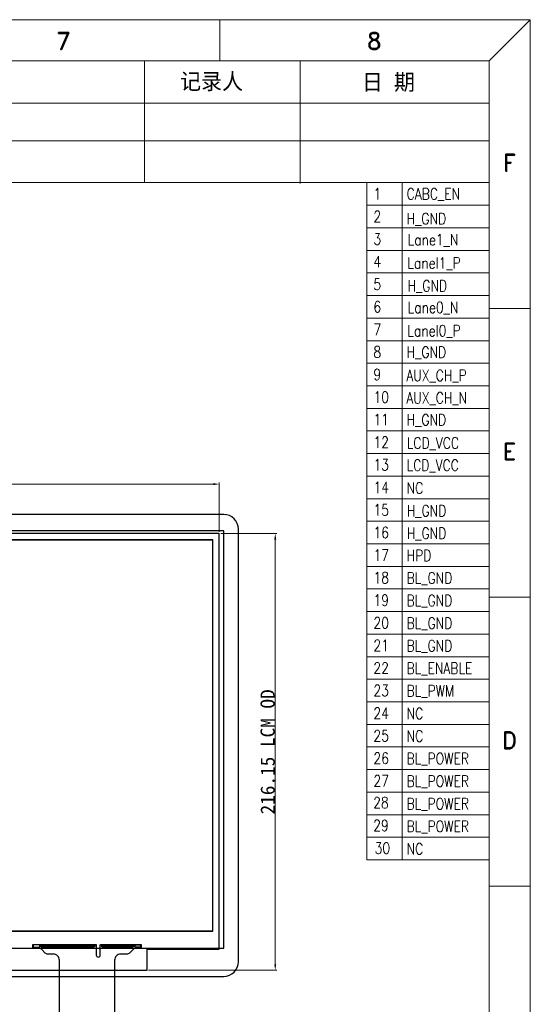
# Model space of a CAD drawing. Header units: millimetres. Extents: x 1213 to 2428, y 1034 to 1891.
# Tile 14 of 14: x 2176 to 2428, y 1404 to 1891. Entities that reach past the tile are written whole.
import ezdxf
from ezdxf.enums import TextEntityAlignment as Align

# ---------------------------------------------------------------- set-up
doc = ezdxf.new("R2010")
doc.units = ezdxf.units.MM
doc.styles.get("Standard").update_dxf_attribs({"font": 'txt', "bigfont": 'gbcbig.shx'})
doc.styles.add('TXDT300A-S2(TP)$0$STANDARD', font='txt')
doc.styles.add('TXT', font='romand.shx', dxfattribs={"width": 0.8, "height": 1.2})
doc.styles.add('宋体', font='txt')
doc.dimstyles.new('ISO-25$0', dxfattribs={"dimtxt": 7, "dimasz": 3, "dimexe": 0.8, "dimexo": 0.8, "dimgap": 0.2, "dimtad": 1, "dimzin": 1, "dimdsep": 46, "dimtxsty": '宋体', "dimcen": 3, "dimclrd": 256, "dimclre": 256, "dimadec": 0, "dimazin": 0, "dimtfac": 1, "dimtofl": 0, "dimtmove": 0, "dimatfit": 3, "dimfxl": 0.8, "dimtolj": 1, "dimlwd": 0, "dimlwe": 0, "dimarcsym": 0})

# ---------------------------------------------------------------- blocks, each defined once
blk = doc.blocks.new('*D42')
at = {"lineweight": 0, "transparency": 16777216}
for p, q in [((1528.42, 1044.85), (1528.42, 1069.29)), ((1531.42, 1068.49), (1876.08, 1068.49)), ((1879.08, 1044.85), (1879.08, 1069.29))]:
    blk.add_line(p, q, dxfattribs=at)
at = {"transparency": 16777216}
for points in [[(1531.42, 1068.99), (1531.42, 1067.99), (1528.42, 1068.49)], [(1876.08, 1068.99), (1876.08, 1067.99), (1879.08, 1068.49)]]:
    blk.add_solid(points, dxfattribs=at)
at = {"layer": 'Defpoints', "color": 0, "transparency": 16777216}
for p in [(1879.08, 1068.49), (1528.42, 1044.05), (1879.08, 1044.05)]:
    blk.add_point(p, dxfattribs=at)
at = {"transparency": 16777216, "insert": (1703.75, 1072.21), "char_height": 7, "attachment_point": 5, "style": '宋体'}
blk.add_mtext('\\A1;350.66 LCM OD', dxfattribs=at)
blk = doc.blocks.new('*D43')
at = {"lineweight": 0, "transparency": 16777216}
for p, q in [((1879.88, 1044.05), (1907.55, 1044.05)), ((1906.75, 830.9), (1906.75, 1041.05)), ((1844.11, 827.9), (1907.55, 827.9))]:
    blk.add_line(p, q, dxfattribs=at)
at = {"transparency": 16777216}
for points in [[(1906.25, 1041.05), (1907.25, 1041.05), (1906.75, 1044.05)], [(1906.25, 830.9), (1907.25, 830.9), (1906.75, 827.9)]]:
    blk.add_solid(points, dxfattribs=at)
at = {"layer": 'Defpoints', "color": 0, "transparency": 16777216}
for p in [(1879.08, 1044.05), (1906.75, 1044.05), (1843.31, 827.9)]:
    blk.add_point(p, dxfattribs=at)
at = {"transparency": 16777216, "insert": (1903.03, 935.98), "char_height": 7, "attachment_point": 5, "rotation": 90, "style": '宋体'}
blk.add_mtext('\\A1;216.15 LCM OD', dxfattribs=at)
blk = doc.blocks.new('1')
for points in [[(1781.17, 1522.31), (1781.17, 1532.68), (1745.4, 1532.68), (1745.4, 1738.46), (2096.06, 1738.46), (2096.06, 1532.68), (2061.48, 1532.68), (2061.48, 1522.31)], [(1748.65, 1735.21), (2092.77, 1735.21), (2092.77, 1541.74), (1748.65, 1541.74)]]:
    blk.add_lwpolyline(points, close=True)
blk = doc.blocks.new('2')
at = {"color": 0, "lineweight": 0}
for p, q in [((1952.075, 1217.685), (1952.075, 882.533)), ((1952.075, 1217.685), (2012.545, 1217.685)), ((1962.009, 1217.685), (2012.545, 1217.685)), ((1969.531, 1217.685), (1969.531, 882.533)), ((1952.075, 1206.513), (2012.545, 1206.513)), ((1952.075, 1195.341), (2012.545, 1195.341)), ((1952.075, 1184.17), (2012.545, 1184.17)), ((1952.075, 1172.998), (2012.545, 1172.998)), ((1952.075, 1161.826), (2012.545, 1161.826)), ((1952.075, 1150.654), (2012.545, 1150.654)), ((1952.075, 1139.483), (2012.545, 1139.483)), ((1952.075, 1128.311), (2012.545, 1128.311)), ((1952.075, 1117.139), (2012.545, 1117.139)), ((1952.075, 1105.968), (2012.545, 1105.968)), ((1952.075, 1094.796), (2012.545, 1094.796)), ((1952.075, 1083.624), (2012.545, 1083.624)), ((1952.075, 1072.452), (2012.545, 1072.452)), ((1952.075, 1061.281), (2012.545, 1061.281)), ((1952.075, 1050.109), (2012.545, 1050.109)), ((1952.075, 1038.937), (2012.545, 1038.937)), ((1952.075, 1027.765), (2012.545, 1027.765)), ((1952.075, 1016.594), (2012.545, 1016.594)), ((1952.075, 1005.422), (2012.545, 1005.422)), ((1952.075, 994.25), (2012.545, 994.25)), ((1952.075, 983.079), (2012.545, 983.079)), ((1952.075, 971.907), (2012.545, 971.907)), ((1952.075, 960.735), (2012.545, 960.735)), ((1952.075, 949.563), (2012.545, 949.563)), ((1952.075, 938.392), (2012.545, 938.392)), ((1952.075, 927.22), (2012.545, 927.22)), ((1952.075, 916.048), (2012.545, 916.048)), ((1952.075, 904.876), (2012.545, 904.876)), ((1952.075, 893.705), (2012.545, 893.705)), ((1952.075, 882.533), (2012.545, 882.533))]:
    blk.add_line(p, q, dxfattribs=at)
at = {"color": 0, "linetype": 'Continuous', "lineweight": 0}
for p, q in [((1974.77, 1217.685), (2012.545, 1217.685)), ((2012.545, 1217.685), (2012.545, 900.173)), ((2012.545, 1028.388), (2012.545, 882.533))]:
    blk.add_line(p, q, dxfattribs=at)
at = {"color": 0, "lineweight": 0}
for points in [[(818.015, 440.762), (2032.964, 440.762), (2032.964, 1298.343), (818.015, 1298.343)], [(838.434, 461.181), (838.434, 1277.925), (2012.545, 1277.925), (2012.545, 461.181)]]:
    blk.add_lwpolyline(points, close=True, dxfattribs=at)
for points in [[(1879.272, 1298.343), (1879.272, 1277.925)], [(2012.545, 1277.925), (2032.964, 1298.343)], [(1842.032, 1217.685), (1842.032, 1277.925)], [(1919.062, 1217.277), (1919.062, 1277.925)], [(1318.211, 1257.081), (2012.545, 1257.081)], [(1318.211, 1238.397), (2012.545, 1238.397)], [(838.434, 1217.685), (2012.545, 1217.685)], [(2012.545, 1155.413), (2032.964, 1155.413)], [(2012.545, 1012.483), (2032.964, 1012.483)], [(2012.545, 869.553), (2032.964, 869.553)]]:
    blk.add_lwpolyline(points, dxfattribs=at)
at = {"color": 0, "linetype": 'Continuous'}
blk.add_lwpolyline([(1881.281, 1053.469), (1526.261, 1053.469, 0.4142136), (1519.021, 1046.229), (1519.021, 832.109, 0.4142136), (1526.261, 824.869), (1881.281, 824.869, 0.4142136), (1888.521, 832.109), (1888.521, 1046.229, 0.4142136)], format="xyb", close=True, dxfattribs=at)
for points in [[(1881.341, 1045.322), (1521.851, 1045.322), (1521.851, 838.902), (1881.341, 838.902)], [(1875.886, 1040.839), (1531.656, 1040.839), (1531.656, 847.299), (1875.886, 847.299)]]:
    blk.add_lwpolyline(points, close=True, dxfattribs=at)
at = {"color": 0}
blk.add_lwpolyline([(1799.943, 779.691), (1799.943, 832.852, 0.4142136), (1796.943, 835.852), (1794.336, 835.852, -0.1976223), (1792.929, 836.43), (1791.028, 838.312, 0.1976223), (1790.325, 838.602), (1786.934, 838.602, -0.4142136), (1786.734, 838.802), (1786.734, 840.502, -0.4142136), (1786.934, 840.702), (1817.893, 840.702, -0.4142136), (1818.193, 840.402), (1818.193, 835.437, 0.4142136), (1819.193, 834.437), (1819.193, 834.437, 0.4142136), (1820.193, 835.437), (1820.193, 840.402, -0.4142136), (1820.493, 840.702), (1840.252, 840.702, -0.4142136), (1840.452, 840.502), (1840.452, 838.902, -0.4142136), (1840.152, 838.602), (1837.264, 838.602, 0.1986079), (1836.557, 838.31), (1834.679, 836.436, -0.1986079), (1833.267, 835.852), (1830.243, 835.852, 0.4142136), (1827.243, 832.852), (1827.243, 779.915, 0.1608574)], format="xyb", dxfattribs=at)
for points in [[(1787.084, 840.602), (1790.084, 840.602), (1790.084, 839.102), (1787.084, 839.102)], [(1790.084, 840.602), (1790.084, 839.102), (1787.084, 839.102), (1787.084, 840.602)], [(1791.988, 840.552), (1792.288, 840.552), (1792.288, 839.152), (1791.988, 839.152)], [(1792.588, 840.552), (1792.888, 840.552), (1792.888, 839.152), (1792.588, 839.152)], [(1793.188, 840.552), (1793.488, 840.552), (1793.488, 839.152), (1793.188, 839.152)], [(1793.788, 840.552), (1794.088, 840.552), (1794.088, 839.152), (1793.788, 839.152)], [(1794.388, 840.552), (1794.688, 840.552), (1794.688, 839.152), (1794.388, 839.152)], [(1794.988, 840.552), (1795.288, 840.552), (1795.288, 839.152), (1794.988, 839.152)], [(1795.588, 840.552), (1795.888, 840.552), (1795.888, 839.152), (1795.588, 839.152)], [(1796.188, 840.552), (1796.488, 840.552), (1796.488, 839.152), (1796.188, 839.152)], [(1796.788, 840.552), (1797.088, 840.552), (1797.088, 839.152), (1796.788, 839.152)], [(1797.388, 840.552), (1797.688, 840.552), (1797.688, 839.152), (1797.388, 839.152)], [(1797.988, 840.552), (1798.288, 840.552), (1798.288, 839.152), (1797.988, 839.152)], [(1798.588, 840.552), (1798.888, 840.552), (1798.888, 839.152), (1798.588, 839.152)], [(1799.188, 840.552), (1799.488, 840.552), (1799.488, 839.152), (1799.188, 839.152)], [(1799.788, 840.552), (1800.088, 840.552), (1800.088, 839.152), (1799.788, 839.152)], [(1800.388, 840.552), (1800.688, 840.552), (1800.688, 839.152), (1800.388, 839.152)], [(1800.988, 840.552), (1801.288, 840.552), (1801.288, 839.152), (1800.988, 839.152)], [(1801.588, 840.552), (1801.888, 840.552), (1801.888, 839.152), (1801.588, 839.152)], [(1802.188, 840.552), (1802.488, 840.552), (1802.488, 839.152), (1802.188, 839.152)], [(1802.788, 840.552), (1803.088, 840.552), (1803.088, 839.152), (1802.788, 839.152)], [(1803.388, 840.552), (1803.688, 840.552), (1803.688, 839.152), (1803.388, 839.152)], [(1803.988, 840.552), (1804.288, 840.552), (1804.288, 839.152), (1803.988, 839.152)], [(1804.588, 840.552), (1804.888, 840.552), (1804.888, 839.152), (1804.588, 839.152)], [(1805.188, 840.552), (1805.488, 840.552), (1805.488, 839.152), (1805.188, 839.152)], [(1805.788, 840.552), (1806.088, 840.552), (1806.088, 839.152), (1805.788, 839.152)], [(1806.388, 840.552), (1806.688, 840.552), (1806.688, 839.152), (1806.388, 839.152)], [(1806.988, 840.552), (1807.288, 840.552), (1807.288, 839.152), (1806.988, 839.152)], [(1807.588, 840.552), (1807.888, 840.552), (1807.888, 839.152), (1807.588, 839.152)], [(1808.188, 840.552), (1808.488, 840.552), (1808.488, 839.152), (1808.188, 839.152)], [(1808.788, 840.552), (1809.088, 840.552), (1809.088, 839.152), (1808.788, 839.152)], [(1809.388, 840.552), (1809.688, 840.552), (1809.688, 839.152), (1809.388, 839.152)], [(1809.988, 840.552), (1810.288, 840.552), (1810.288, 839.152), (1809.988, 839.152)], [(1810.588, 840.552), (1810.888, 840.552), (1810.888, 839.152), (1810.588, 839.152)], [(1811.188, 840.552), (1811.488, 840.552), (1811.488, 839.152), (1811.188, 839.152)], [(1811.788, 840.552), (1812.088, 840.552), (1812.088, 839.152), (1811.788, 839.152)], [(1812.388, 840.552), (1812.688, 840.552), (1812.688, 839.152), (1812.388, 839.152)], [(1812.988, 840.552), (1813.288, 840.552), (1813.288, 839.152), (1812.988, 839.152)], [(1813.588, 840.552), (1813.888, 840.552), (1813.888, 839.152), (1813.588, 839.152)], [(1814.188, 840.552), (1814.488, 840.552), (1814.488, 839.152), (1814.188, 839.152)], [(1814.788, 840.552), (1815.088, 840.552), (1815.088, 839.152), (1814.788, 839.152)], [(1815.388, 840.552), (1815.688, 840.552), (1815.688, 839.152), (1815.388, 839.152)], [(1815.988, 840.552), (1816.288, 840.552), (1816.288, 839.152), (1815.988, 839.152)], [(1822.398, 840.552), (1822.098, 840.552), (1822.098, 839.152), (1822.398, 839.152)], [(1822.998, 840.552), (1822.698, 840.552), (1822.698, 839.152), (1822.998, 839.152)], [(1823.598, 840.552), (1823.298, 840.552), (1823.298, 839.152), (1823.598, 839.152)], [(1824.198, 840.552), (1823.898, 840.552), (1823.898, 839.152), (1824.198, 839.152)], [(1824.798, 840.552), (1824.498, 840.552), (1824.498, 839.152), (1824.798, 839.152)], [(1825.398, 840.552), (1825.098, 840.552), (1825.098, 839.152), (1825.398, 839.152)], [(1825.998, 840.552), (1825.698, 840.552), (1825.698, 839.152), (1825.998, 839.152)], [(1826.598, 840.552), (1826.298, 840.552), (1826.298, 839.152), (1826.598, 839.152)], [(1827.198, 840.552), (1826.898, 840.552), (1826.898, 839.152), (1827.198, 839.152)], [(1827.798, 840.552), (1827.498, 840.552), (1827.498, 839.152), (1827.798, 839.152)], [(1828.398, 840.552), (1828.098, 840.552), (1828.098, 839.152), (1828.398, 839.152)], [(1828.998, 840.552), (1828.698, 840.552), (1828.698, 839.152), (1828.998, 839.152)], [(1829.598, 840.552), (1829.298, 840.552), (1829.298, 839.152), (1829.598, 839.152)], [(1830.198, 840.552), (1829.898, 840.552), (1829.898, 839.152), (1830.198, 839.152)], [(1830.798, 840.552), (1830.498, 840.552), (1830.498, 839.152), (1830.798, 839.152)], [(1831.398, 840.552), (1831.098, 840.552), (1831.098, 839.152), (1831.398, 839.152)], [(1831.998, 840.552), (1831.698, 840.552), (1831.698, 839.152), (1831.998, 839.152)], [(1832.598, 840.552), (1832.298, 840.552), (1832.298, 839.152), (1832.598, 839.152)], [(1833.198, 840.552), (1832.898, 840.552), (1832.898, 839.152), (1833.198, 839.152)], [(1833.798, 840.552), (1833.498, 840.552), (1833.498, 839.152), (1833.798, 839.152)], [(1834.398, 840.552), (1834.098, 840.552), (1834.098, 839.152), (1834.398, 839.152)], [(1834.998, 840.552), (1834.698, 840.552), (1834.698, 839.152), (1834.998, 839.152)], [(1835.598, 840.552), (1835.298, 840.552), (1835.298, 839.152), (1835.598, 839.152)], [(1837.502, 840.452), (1840.102, 840.452), (1840.102, 839.252), (1837.502, 839.252)], [(1840.102, 840.452), (1840.102, 839.252), (1837.502, 839.252), (1837.502, 840.452)]]:
    blk.add_lwpolyline(points, close=True, dxfattribs=at)
for points in [[(1791.388, 839.758), (1791.388, 839.152), (1791.688, 839.152), (1791.688, 840.552), (1791.388, 840.552), (1791.388, 839.945), (1791.08, 839.945), (1791.08, 840.254), (1790.892, 840.254), (1790.892, 839.945), (1790.584, 839.945), (1790.584, 839.758), (1790.892, 839.758), (1790.892, 839.449), (1791.08, 839.449), (1791.08, 839.758), (1791.388, 839.758)], [(1816.888, 839.758), (1816.888, 839.152), (1816.588, 839.152), (1816.588, 840.552), (1816.888, 840.552), (1816.888, 839.945), (1817.197, 839.945), (1817.197, 840.254), (1817.384, 840.254), (1817.384, 839.945), (1817.693, 839.945), (1817.693, 839.758), (1817.384, 839.758), (1817.384, 839.449), (1817.197, 839.449), (1817.197, 839.758), (1816.888, 839.758)], [(1821.498, 839.758), (1821.498, 839.152), (1821.798, 839.152), (1821.798, 840.552), (1821.498, 840.552), (1821.498, 839.945), (1821.189, 839.945), (1821.189, 840.254), (1821.002, 840.254), (1821.002, 839.945), (1820.693, 839.945), (1820.693, 839.758), (1821.002, 839.758), (1821.002, 839.449), (1821.189, 839.449), (1821.189, 839.758), (1821.498, 839.758)], [(1836.198, 839.758), (1836.198, 839.152), (1835.898, 839.152), (1835.898, 840.552), (1836.198, 840.552), (1836.198, 839.945), (1836.507, 839.945), (1836.507, 840.254), (1836.694, 840.254), (1836.694, 839.945), (1837.002, 839.945), (1837.002, 839.758), (1836.694, 839.758), (1836.694, 839.449), (1836.507, 839.449), (1836.507, 839.758), (1836.198, 839.758)]]:
    blk.add_lwpolyline(points, dxfattribs=at)
at = {"color": 0, "xscale": -1}
blk.add_blockref('1', (3624.482, -694.407), dxfattribs=at)
at = {"color": 0, "lineweight": 0, "style": 'TXT'}
for s, p in [('7', (1802.06, 1287.779)), ('8', (1955.752, 1287.779)), ('F', (2022.674, 1227.545)), ('E', (2022.674, 1084.615)), ('D', (2022.674, 941.685))]:
    blk.add_text(s, height=8.355, dxfattribs=at).set_placement(p, align=Align.MIDDLE_CENTER)
at = {"color": 0, "linetype": 'ByBlock', "lineweight": 0, "width": 0.8}
for s, height, p in [('1', 5.586, (1955.341, 1209.306)), ('CABC_EN', 5.5859, (1971.766, 1209.306)), ('2', 5.586, (1955.341, 1198.134)), ('H_GND', 5.5859, (1971.793, 1197.073)), ('3', 5.586, (1955.341, 1186.963)), ('Lane1_N', 5.5859, (1972.267, 1186.671)), ('4', 5.586, (1955.341, 1175.791)), ('Lanel1_P', 5.5859, (1972.119, 1175.138)), ('5', 5.586, (1955.341, 1164.619)), ('H_GND', 5.5859, (1972.258, 1163.781)), ('6', 5.586, (1955.341, 1153.447)), ('Lane0_N', 5.5859, (1972.267, 1153.156)), ('7', 5.586, (1955.341, 1142.276)), ('Lanel0_P', 5.5859, (1972.119, 1141.623)), ('8', 5.586, (1955.341, 1131.104)), ('H_GND', 5.5859, (1971.8, 1131.003)), ('9', 5.586, (1955.341, 1119.932)), ('AUX_CH_P', 5.5859, (1971.617, 1119.512)), ('10', 5.5859, (1955.341, 1108.76)), ('AUX_CH_N', 5.5859, (1971.617, 1108.34)), ('11', 5.5859, (1955.341, 1097.589)), ('H_GND', 5.5859, (1971.8, 1097.488)), ('12', 5.5859, (1955.341, 1086.417)), ('LCD_VCC', 5.5859, (1971.852, 1086.051)), ('13', 5.5859, (1955.341, 1075.245)), ('LCD_VCC', 5.5859, (1971.766, 1075.017)), ('14', 5.5859, (1955.341, 1064.074)), ('NC', 5.5859, (1971.766, 1063.778)), ('15', 5.5859, (1955.341, 1052.902)), ('H_GND', 5.5859, (1971.852, 1052.536)), ('16', 5.5859, (1955.341, 1041.73)), ('H_GND', 5.5859, (1971.852, 1041.364)), ('17', 5.5859, (1955.341, 1030.558)), ('HPD', 5.5859, (1971.766, 1030.399)), ('18', 5.5859, (1955.341, 1019.387)), ('BL_GND', 5.5859, (1971.766, 1019.228)), ('19', 5.5859, (1955.341, 1008.215)), ('BL_GND', 5.5859, (1971.766, 1008.056)), ('20', 5.5859, (1955.341, 997.043)), ('BL_GND', 5.5859, (1971.766, 996.884)), ('21', 5.5859, (1955.341, 985.871)), ('BL_GND', 5.5859, (1971.766, 985.713)), ('22', 5.5859, (1955.341, 974.7)), ('BL_ENABLE', 5.5859, (1971.766, 974.541)), ('23', 5.5859, (1955.341, 963.528)), ('BL_PWM', 5.5859, (1971.766, 963.369)), ('24', 5.5859, (1955.341, 952.356)), ('NC', 5.5859, (1971.766, 952.197)), ('25', 5.5859, (1955.341, 941.185)), ('NC', 5.5859, (1971.766, 941.026)), ('26', 5.5859, (1955.341, 930.013)), ('BL_POWER', 5.5859, (1971.766, 929.854)), ('27', 5.5859, (1955.341, 918.841)), ('BL_POWER', 5.5859, (1971.766, 918.682)), ('28', 5.5859, (1955.214, 908.053)), ('BL_POWER', 5.5859, (1971.766, 907.51)), ('29', 5.5859, (1955.211, 896.761)), ('BL_POWER', 5.5859, (1971.766, 896.339)), ('30', 5.5859, (1955.966, 885.544)), ('NC', 5.5859, (1971.766, 885.167))]:
    blk.add_text(s, height=height, dxfattribs=at).set_placement(p)
at = {"color": 0, "lineweight": 0, "char_height": 7.9899, "width": 45.87951, "attachment_point": 1, "style": 'TXDT300A-S2(TP)$0$STANDARD'}
for s, insert in [('记录人', (1859.656, 1271.814)), ('日 期', (1949.647, 1271.457))]:
    blk.add_mtext(s, dxfattribs=dict(at, insert=insert))
at = {"color": 0}
dim = blk.add_linear_dim(base=(1879.081, 1068.488), p1=(1528.421, 1044.054), p2=(1879.081, 1044.054), text='<> LCM OD', dimstyle='ISO-25$0', override={"dimclrd": 256, "dimclre": 256, "dimclrt": 256}, dxfattribs=at)
dim.commit()
dim.dimension.update_dxf_attribs({"geometry": '*D42', "text_midpoint": (1703.751, 1072.208)})
dim = blk.add_linear_dim(base=(1906.751, 1044.054), p1=(1843.311, 827.904), p2=(1879.081, 1044.054), angle=90, text='<> LCM OD', dimstyle='ISO-25$0', override={"dimclrd": 256, "dimclre": 256, "dimclrt": 256}, dxfattribs=at)
dim.commit()
dim.dimension.update_dxf_attribs({"geometry": '*D43', "text_midpoint": (1903.032, 935.979)})

msp = doc.modelspace()

# ---------------------------------------------------------------- block references
msp.add_blockref('2', (395.41, 592.76))

doc.saveas('drawing.dxf')
